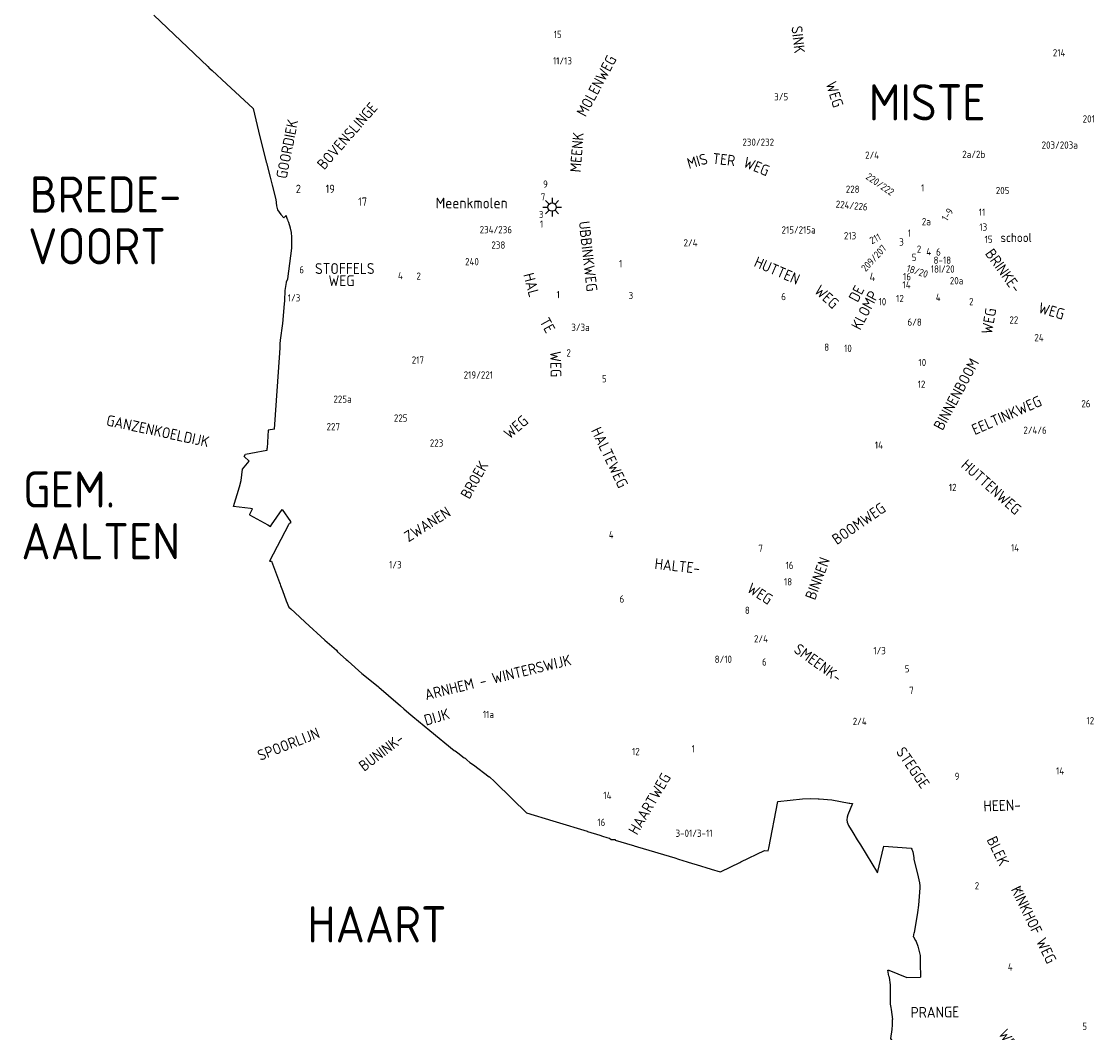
# Model space of a CAD drawing. Extents: x 240000 to 254330, y 435016 to 451025.
# Tile 3 of 25: x 240013 to 242988, y 438098 to 440890. Entities that reach past the tile are written whole.
import ezdxf

# ---------------------------------------------------------------- set-up
doc = ezdxf.new("R2010")
doc.units = 0
doc.header["$LTSCALE"] = 40
doc.header["$MEASUREMENT"] = 0
doc.layers.get('0').update_dxf_attribs({"color": 9, "linetype": 'CONTINUOUS'})
for name, color, linetype in [('BOU-D00', 250, 'CONTINUOUS'), ('BOU-D00MOLEN', 9, 'CONTINUOUS'), ('GRE-K01GG', 9, 'CONTINUOUS'), ('SEM-D01FA', 250, 'CONTINUOUS'), ('SEM-D01HN', 250, 'CONTINUOUS'), ('SEM-D03ST', 250, 'CONTINUOUS'), ('SEM-D03WA', 250, 'CONTINUOUS'), ('SEM-D04ST', 250, 'CONTINUOUS')]:
    doc.layers.add(name, color=color, linetype=linetype)
doc.layers.get('BOU-D00').off()
doc.styles.add('ISO', font='ISO.shx', dxfattribs={"height": 23})

# ---------------------------------------------------------------- blocks, each defined once
blk = doc.blocks.new('HUIS')
at = {"layer": 'SEM-D01HN', "linetype": 'Continuous', "style": 'ISO'}
blk.add_attdef('HUISNUMMER', (22.2, -8.4), '', height=23, dxfattribs=at)
blk = doc.blocks.new('LP')
for p, q in [((-0.516, 0), (-0.234, 0)), ((-0.365, 0.365), (-0.166, 0.166)), ((0, 0.516), (0, 0.234)), ((0.166, 0.166), (0.365, 0.365)), ((0.234, 0), (0.516, 0)), ((-0.365, -0.365), (-0.166, -0.166)), ((0, -0.234), (0, -0.516)), ((0.166, -0.166), (0.365, -0.365))]:
    blk.add_line(p, q)
blk.add_circle((0, 0), 0.234)

msp = doc.modelspace()

# ---------------------------------------------------------------- linework, layer by layer
at = {"layer": 'GRE-K01GG'}
for points in [[(240378.9, 440907.8), (240527.5, 440765.5)], [(240527.5, 440765.5), (240532.7, 440760.6)], [(240532.7, 440760.6), (240534, 440759.4)], [(240534, 440759.4), (240539.2, 440754.6)], [(240539.2, 440754.6), (240579.2, 440717.8)], [(240579.2, 440717.8), (240653, 440649.9), (240668, 440587.7), (240689.2, 440501.9)], [(240689.2, 440501.9), (240689.7, 440500)], [(240689.7, 440500), (240699.5, 440460.5)], [(240699.5, 440460.5), (240705.1, 440438.3)], [(240705.1, 440438.3), (240715.1, 440398.6)], [(240715.1, 440398.6), (240717.3, 440381.3), (240719.9, 440369.7), (240729.3, 440357.6)], [(240729.3, 440357.6), (240729.7, 440357.1)], [(240729.7, 440357.1), (240737.2, 440348.5)], [(240738.2, 440351), (240739.1, 440349.7), (240744.4, 440354.1)], [(240748, 440343.6), (240744.4, 440354.1)], [(240737.2, 440348.5), (240738.2, 440351)], [(240748.5, 440342.2), (240748, 440343.6)], [(240750, 440338.5), (240748.5, 440342.2)], [(240751.2, 440335.5), (240750, 440338.5)], [(240759.6, 440280.5), (240759.5, 440294.7), (240758.7, 440307.1), (240756.2, 440319.1), (240751.2, 440335.5)], [(240748.9, 440180), (240759.6, 440264.4), (240759.6, 440273.8), (240759.6, 440279.6), (240759.6, 440280.5)], [(240745.4, 440171.8), (240748.4, 440179)], [(240748.4, 440179), (240748.9, 440180)], [(240740.2, 440119.7), (240741.5, 440147.8), (240745, 440169.2)], [(240745, 440169.2), (240745.4, 440171.8)], [(240739.5, 440110.5), (240740.1, 440119.2), (240740.2, 440119.7)], [(240728.4, 440009.9), (240734.7, 440055.9), (240739.5, 440110.5)], [(240727.5, 439990.8), (240727.9, 440000)], [(240727.9, 440000), (240728.4, 440009.9)], [(240712, 439764), (240726.2, 439975.3)], [(240726.2, 439975.3), (240727.4, 439989.4)], [(240727.4, 439989.4), (240727.5, 439990.8)], [(240712, 439764), (240694.4, 439761.9), (240691.8, 439711.7)], [(240631.3, 439695), (240661.3, 439700.8), (240680.2, 439704.2)], [(240680.2, 439704.2), (240691.3, 439706.1), (240691.8, 439711.7)], [(240619.5, 439622.7), (240623.2, 439653.9), (240642, 439676.5), (240628.2, 439689.3), (240631.3, 439695)], [(240645.3, 439545.3), (240598.9, 439550.8), (240615.1, 439605), (240619.5, 439622.7)], [(240643.3, 439529.4), (240642.7, 439528.4), (240643.2, 439528.1)], [(240643.2, 439528.1), (240693.7, 439500)], [(240643.3, 439529.4), (240651.5, 439544.6), (240645.3, 439545.3)], [(240703.9, 439500), (240732.8, 439542.2), (240755.6, 439509.4), (240756.4, 439504.8), (240752.1, 439503.9), (240750.1, 439500)], [(240693.7, 439500), (240701.1, 439495.9), (240703.9, 439500)], [(240750.1, 439500), (240697.7, 439400.1), (240703.6, 439400), (240725.8, 439340.8)], [(240725.8, 439340.8), (240727.5, 439336.2)], [(240727.5, 439336.2), (240728.8, 439332.8)], [(240728.8, 439332.8), (240733.9, 439319.2)], [(240733.9, 439319.2), (240734, 439319)], [(240734, 439319), (240744.4, 439290.7), (240751.2, 439273.3)], [(240751.2, 439273.3), (240756.7, 439268.4)], [(240756.7, 439268.4), (240768.3, 439258.3), (240796.6, 439231.7), (240850.7, 439181.8)], [(240850.7, 439181.8), (240882.6, 439153.9), (240885.4, 439149.7), (240910.2, 439128.2)], [(240910.2, 439128.2), (240913.2, 439125.6), (240915.7, 439123.4)], [(240915.7, 439123.4), (240953, 439090.1), (240998.1, 439053.5), (241000, 439051.9)], [(241000, 439051.9), (241026.6, 439029.1), (241059.8, 439000)], [(241059.8, 439000), (241068.9, 438992.1)], [(241068.9, 438992.1), (241082.5, 438980.1)], [(241082.5, 438980.1), (241093.8, 438971.1)], [(241093.8, 438971.1), (241140.9, 438932.2)], [(241140.9, 438932.2), (241208.1, 438876.7), (241210.5, 438876.1)], [(241210.5, 438876.1), (241218.4, 438870.7)], [(241218.4, 438870.7), (241235.4, 438856.9), (241238.4, 438855.5), (241242.7, 438851.3), (241251.6, 438844), (241261.3, 438837.8), (241304.7, 438804.6)], [(241304.7, 438804.6), (241305.4, 438804.1), (241319.5, 438791.7)], [(241319.5, 438791.7), (241369.3, 438742.4), (241407.9, 438705.4), (241480.2, 438682.9), (241490, 438679.9)], [(242076.8, 438607.2), (242101.9, 438736.6), (242170.1, 438744), (242191.7, 438744.1), (242213.4, 438743.7)], [(242213.4, 438743.7), (242215.9, 438743.7), (242251.3, 438740.5), (242274.6, 438736.2)], [(242274.6, 438736.2), (242298.8, 438731.9)], [(242308.1, 438730.6), (242294.9, 438699.7), (242293.4, 438693), (242292.7, 438686), (242293.2, 438679.6), (242297.3, 438670.2), (242309.5, 438650.4), (242321.3, 438630.5), (242329.9, 438616.8), (242376.9, 438539.2)], [(242298.8, 438731.9), (242301.1, 438731.5)], [(242301.1, 438731.5), (242308.1, 438730.6)], [(241490, 438679.9), (241575, 438653.9)], [(241575, 438653.9), (241575.9, 438653.6)], [(241575.9, 438653.6), (241610.1, 438643.2)], [(241610.1, 438643.2), (241617.7, 438640.5)], [(241617.7, 438640.5), (241629.4, 438637.2)], [(241629.4, 438637.2), (241636.7, 438634.8)], [(241636.7, 438634.8), (241642.1, 438631.3)], [(241642.1, 438631.3), (241653.3, 438631.2)], [(241652.5, 438629.8), (241653.3, 438631.2)], [(241652.5, 438629.8), (241699.4, 438615.8)], [(241699.4, 438615.8), (241703.6, 438614.5)], [(241703.6, 438614.5), (241705.5, 438613.9)], [(241705.5, 438613.9), (241714.1, 438611.4)], [(241714.1, 438611.4), (241817.8, 438580.3)], [(242000, 438569.7), (242065.3, 438601.4), (242075.4, 438599.7)], [(242075.4, 438599.7), (242076.8, 438607.2)], [(242376.9, 438539.2), (242394.4, 438612.6), (242470, 438607), (242472.3, 438604.3), (242474.7, 438597), (242477.3, 438581.3), (242477.6, 438577.3), (242489.1, 438528.3), (242493.4, 438511.6), (242494.3, 438503.7), (242494.4, 438497.4), (242490.3, 438450), (242487.6, 438430), (242478.3, 438373.7)], [(241817.8, 438580.3), (241827.2, 438577.4)], [(241827.2, 438577.4), (241851.8, 438569.9)], [(241851.8, 438569.9), (241866.3, 438565.4)], [(241997, 438568.2), (242000, 438569.7)], [(241866.3, 438565.4), (241876.8, 438562.2)], [(241876.8, 438562.2), (241918.2, 438549.5)], [(241918.2, 438549.5), (241942.9, 438542), (241945.3, 438543.2)], [(241945.3, 438543.2), (241997, 438568.2)], [(242476.4, 438362.1), (242478.2, 438373.2)], [(242476.4, 438362.1), (242482.3, 438352.1)], [(242478.2, 438373.2), (242478.3, 438373.7)], [(242482.3, 438352.1), (242484, 438349.2), (242489, 438336.6), (242493.4, 438318.8), (242495, 438310.6), (242495.3, 438289.4), (242496.4, 438251.4)], [(242408.7, 438253.6), (242406.2, 438270.4), (242408.1, 438270.3)], [(242408.1, 438270.3), (242458, 438250.3), (242496.4, 438251.4)], [(242408.7, 438253.6), (242409.3, 438249.9)], [(242409.3, 438249.9), (242412.2, 438229.7), (242412.3, 438200.3)], [(242412.3, 438200.3), (242412.4, 438199.4)], [(242412.4, 438199.4), (242412.4, 438194.7)], [(242412.4, 438194.7), (242412.5, 438176.9), (242413.9, 438167.6)], [(242413.9, 438167.6), (242414.7, 438161.6)], [(242414.7, 438161.6), (242419, 438133.8)], [(242419, 438122.8), (242419, 438133.8)], [(242478.3, 438051.3), (242459, 438051), (242445.5, 438050), (242430.7, 438047.8), (242430.4, 438055.5), (242427.2, 438061.9), (242426.1, 438065.4), (242417.5, 438076.6), (242414.5, 438081.7), (242417.3, 438106.3), (242419.1, 438119.3), (242419, 438122.8)]]:
    msp.add_lwpolyline(points, dxfattribs=at)

# ---------------------------------------------------------------- block references
ref = msp.add_blockref('HUIS', (242387.3, 440192.7))
ref.add_attrib('HUISNUMMER', '4', (242355.3, 440173.4), dxfattribs={"layer": 'SEM-D01HN', "linetype": 'Continuous', "height": 23, "style": 'ISO'})
at = {"layer": 'BOU-D00'}
ref = msp.add_blockref('HUIS', (241532.8, 440847.2), dxfattribs=at)
ref.add_attrib('HUISNUMMER', '15', (241483, 440844.6), dxfattribs={"layer": 'SEM-D01HN', "height": 20, "style": 'ISO'})
ref = msp.add_blockref('HUIS', (242928.1, 440815.6), dxfattribs=at)
ref.add_attrib('HUISNUMMER', '214', (242861.5, 440793.7), dxfattribs={"layer": 'SEM-D01HN', "height": 20, "style": 'ISO'})
ref = msp.add_blockref('HUIS', (241560.1, 440814.8), dxfattribs=at)
ref.add_attrib('HUISNUMMER', '11/13', (241480.8, 440771.5), dxfattribs={"layer": 'SEM-D01HN', "height": 20, "style": 'ISO'})
ref = msp.add_blockref('HUIS', (242153.9, 440709.1), dxfattribs=at)
ref.add_attrib('HUISNUMMER', '3/5', (242091.9, 440672.4), dxfattribs={"layer": 'SEM-D01HN', "height": 20, "style": 'ISO'})
ref = msp.add_blockref('HUIS', (242920.3, 440620.2), dxfattribs=at)
ref.add_attrib('HUISNUMMER', '201', (242943.9, 440611.2), dxfattribs={"layer": 'SEM-D01HN', "height": 20, "style": 'ISO'})
ref = msp.add_blockref('HUIS', (242142.6, 440581.5), dxfattribs=at)
ref.add_attrib('HUISNUMMER', '230/232', (242004.2, 440546.9), dxfattribs={"layer": 'SEM-D01HN', "height": 20, "style": 'ISO'})
ref = msp.add_blockref('HUIS', (242319.4, 440520.1), dxfattribs=at)
ref.add_attrib('HUISNUMMER', '2/4', (242342.9, 440511.1), dxfattribs={"layer": 'SEM-D01HN', "height": 20, "style": 'ISO'})
ref = msp.add_blockref('HUIS', (242587.6, 440503.7), dxfattribs=at)
ref.add_attrib('HUISNUMMER', '2a/2b', (242611.3, 440513.4), dxfattribs={"layer": 'SEM-D01HN', "height": 20, "style": 'ISO'})
ref = msp.add_blockref('HUIS', (242890, 440581.7), dxfattribs=at)
ref.add_attrib('HUISNUMMER', '203/203a', (242830.5, 440539), dxfattribs={"layer": 'SEM-D01HN', "height": 20, "style": 'ISO'})
ref = msp.add_blockref('HUIS', (241488.5, 440427.1), dxfattribs=at)
ref.add_attrib('HUISNUMMER', '9', (241453.6, 440431.3), dxfattribs={"layer": 'SEM-D01HN', "height": 20, "style": 'ISO'})
ref = msp.add_blockref('HUIS', (242473.3, 440383.8), dxfattribs=dict(at, rotation=314.2864755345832))
ref.add_attrib('HUISNUMMER', '220/222', (242343.1, 440457), dxfattribs={"layer": 'SEM-D01HN', "height": 20, "rotation": 325.4307, "style": 'ISO'})
ref = msp.add_blockref('HUIS', (240755.9, 440400.7), dxfattribs=at)
ref.add_attrib('HUISNUMMER', '2', (240770.7, 440416.5), dxfattribs={"layer": 'SEM-D01HN', "height": 23, "style": 'ISO'})
ref = msp.add_blockref('HUIS', (240902.4, 440445.6), dxfattribs=at)
ref.add_attrib('HUISNUMMER', '19', (240852.8, 440416.6), dxfattribs={"layer": 'SEM-D01HN', "height": 23, "style": 'ISO'})
ref = msp.add_blockref('HUIS', (241486.7, 440399), dxfattribs=at)
ref.add_attrib('HUISNUMMER', '7', (241447.2, 440395.8), dxfattribs={"layer": 'SEM-D01HN', "height": 20, "style": 'ISO'})
ref = msp.add_blockref('HUIS', (242359.6, 440412.4), dxfattribs=at)
ref.add_attrib('HUISNUMMER', '228', (242289.7, 440417), dxfattribs={"layer": 'SEM-D01HN', "height": 20, "style": 'ISO'})
ref = msp.add_blockref('HUIS', (242491.7, 440397), dxfattribs=at)
ref.add_attrib('HUISNUMMER', '1', (242497.3, 440420.6), dxfattribs={"layer": 'SEM-D01HN', "height": 20, "style": 'ISO'})
ref = msp.add_blockref('HUIS', (242683.4, 440404.1), dxfattribs=at)
ref.add_attrib('HUISNUMMER', '205', (242703.9, 440413.5), dxfattribs={"layer": 'SEM-D01HN', "height": 20, "style": 'ISO'})
ref = msp.add_blockref('HUIS', (240994.4, 440414.4), dxfattribs=at)
ref.add_attrib('HUISNUMMER', '17', (240942.8, 440381.3), dxfattribs={"layer": 'SEM-D01HN', "height": 23, "style": 'ISO'})
ref = msp.add_blockref('HUIS', (242410.3, 440375.3), dxfattribs=dict(at, rotation=343.2241710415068))
ref.add_attrib('HUISNUMMER', '224/226', (242261, 440376.4), dxfattribs={"layer": 'SEM-D01HN', "height": 20, "rotation": 354.3684, "style": 'ISO'})
ref = msp.add_blockref('HUIS', (241481.4, 440353), dxfattribs=at)
ref.add_attrib('HUISNUMMER', '3', (241442, 440347.2), dxfattribs={"layer": 'SEM-D01HN', "height": 20, "style": 'ISO'})
ref = msp.add_blockref('HUIS', (242590.6, 440341.2), dxfattribs=dict(at, rotation=57.88582713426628))
ref.add_attrib('HUISNUMMER', '1-9', (242569.7, 440337.1), dxfattribs={"layer": 'SEM-D01HN', "height": 20, "rotation": 57.8858, "style": 'ISO'})
ref = msp.add_blockref('HUIS', (242643.4, 440342.2), dxfattribs=at)
ref.add_attrib('HUISNUMMER', '11', (242657.1, 440353.8), dxfattribs={"layer": 'SEM-D01HN', "height": 20, "style": 'ISO'})
ref = msp.add_blockref('HUIS', (241419.4, 440292.4), dxfattribs=at)
ref.add_attrib('HUISNUMMER', '234/236', (241278.4, 440305.4), dxfattribs={"layer": 'SEM-D01HN', "height": 20, "style": 'ISO'})
ref = msp.add_blockref('HUIS', (241470, 440322.2), dxfattribs=at)
ref.add_attrib('HUISNUMMER', '1', (241444.8, 440320.7), dxfattribs={"layer": 'SEM-D01HN', "height": 20, "style": 'ISO'})
ref = msp.add_blockref('HUIS', (242248.2, 440339.7), dxfattribs=at)
ref.add_attrib('HUISNUMMER', '215/215a', (242112.2, 440304.7), dxfattribs={"layer": 'SEM-D01HN', "height": 20, "style": 'ISO'})
ref = msp.add_blockref('HUIS', (242547.6, 440328.2), dxfattribs=at)
ref.add_attrib('HUISNUMMER', '2a', (242499.7, 440327.6), dxfattribs={"layer": 'SEM-D01HN', "height": 20, "style": 'ISO'})
ref = msp.add_blockref('HUIS', (242614.8, 440323.8), dxfattribs=at)
ref.add_attrib('HUISNUMMER', '13', (242658.6, 440312.5), dxfattribs={"layer": 'SEM-D01HN', "height": 20, "style": 'ISO'})
ref = msp.add_blockref('HUIS', (242349.6, 440312.3), dxfattribs=at)
ref.add_attrib('HUISNUMMER', '213', (242284.5, 440288.5), dxfattribs={"layer": 'SEM-D01HN', "height": 20, "style": 'ISO'})
ref = msp.add_blockref('HUIS', (242388.2, 440327.9), dxfattribs=dict(at, rotation=26.57556857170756))
ref.add_attrib('HUISNUMMER', '211', (242361.7, 440274.7), dxfattribs={"layer": 'SEM-D01HN', "height": 20, "rotation": 26.5756, "style": 'ISO'})
ref = msp.add_blockref('HUIS', (242484.7, 440290.8), dxfattribs=at)
ref.add_attrib('HUISNUMMER', '1', (242460.8, 440296), dxfattribs={"layer": 'SEM-D01HN', "height": 20, "style": 'ISO'})
ref = msp.add_blockref('HUIS', (242652, 440296.8), dxfattribs=at)
ref.add_attrib('HUISNUMMER', '15', (242673, 440278.6), dxfattribs={"layer": 'SEM-D01HN', "height": 20, "style": 'ISO'})
ref = msp.add_blockref('HUIS', (241382.9, 440278.2), dxfattribs=at)
ref.add_attrib('HUISNUMMER', '238', (241310.8, 440262.9), dxfattribs={"layer": 'SEM-D01HN', "height": 20, "style": 'ISO'})
ref = msp.add_blockref('HUIS', (241918.3, 440281.4), dxfattribs=at)
ref.add_attrib('HUISNUMMER', '2/4', (241841.6, 440269.1), dxfattribs={"layer": 'SEM-D01HN', "height": 20, "style": 'ISO'})
ref = msp.add_blockref('HUIS', (242439.1, 440312.5), dxfattribs=dict(at, rotation=331.4524410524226))
ref.add_attrib('HUISNUMMER', '209/207', (242344.7, 440197.8), dxfattribs={"layer": 'SEM-D01HN', "height": 20, "rotation": 47.2397, "style": 'ISO'})
ref = msp.add_blockref('HUIS', (242468.7, 440276.1), dxfattribs=at)
ref.add_attrib('HUISNUMMER', '3', (242437.3, 440271.3), dxfattribs={"layer": 'SEM-D01HN', "height": 20, "style": 'ISO'})
ref = msp.add_blockref('HUIS', (242491, 440291), dxfattribs=at)
ref.add_attrib('HUISNUMMER', '2', (242485.9, 440251.5), dxfattribs={"layer": 'SEM-D01HN', "height": 20, "style": 'ISO'})
ref = msp.add_blockref('HUIS', (241315.8, 440237.9), dxfattribs=at)
ref.add_attrib('HUISNUMMER', '240', (241238.2, 440217), dxfattribs={"layer": 'SEM-D01HN', "height": 20, "style": 'ISO'})
ref = msp.add_blockref('HUIS', (242454.8, 440245.6), dxfattribs=at)
ref.add_attrib('HUISNUMMER', '5', (242471.8, 440228.8), dxfattribs={"layer": 'SEM-D01HN', "height": 20, "style": 'ISO'})
ref = msp.add_blockref('HUIS', (242515.8, 440281.1), dxfattribs=at)
ref.add_attrib('HUISNUMMER', '4', (242511.9, 440244.5), dxfattribs={"layer": 'SEM-D01HN', "height": 20, "style": 'ISO'})
ref = msp.add_blockref('HUIS', (242619.1, 440243.3), dxfattribs=at)
ref.add_attrib('HUISNUMMER', '8-18', (242532.1, 440221), dxfattribs={"layer": 'SEM-D01HN', "height": 20, "style": 'ISO'})
ref = msp.add_blockref('HUIS', (242560.1, 440276.9), dxfattribs=at)
ref.add_attrib('HUISNUMMER', '6', (242539.1, 440243.7), dxfattribs={"layer": 'SEM-D01HN', "height": 20, "style": 'ISO'})
ref = msp.add_blockref('HUIS', (240807.9, 440183.2), dxfattribs=at)
ref.add_attrib('HUISNUMMER', '6', (240780.2, 440194.8), dxfattribs={"layer": 'SEM-D01HN', "height": 20, "style": 'ISO'})
ref = msp.add_blockref('HUIS', (241639.8, 440220.5), dxfattribs=at)
ref.add_attrib('HUISNUMMER', '1', (241663.3, 440211.5), dxfattribs={"layer": 'SEM-D01HN', "height": 20, "style": 'ISO'})
ref = msp.add_blockref('HUIS', (242441.4, 440213.9), dxfattribs=dict(at, rotation=342.1457155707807))
ref.add_attrib('HUISNUMMER', '18/20', (242455.6, 440200.2), dxfattribs={"layer": 'SEM-D01HN', "height": 20, "rotation": 342.1457, "style": 'ISO'})
ref = msp.add_blockref('HUIS', (242638.5, 440206.8), dxfattribs=at)
ref.add_attrib('HUISNUMMER', '18I/20', (242524.4, 440196.7), dxfattribs={"layer": 'SEM-D01HN', "height": 20, "style": 'ISO'})
ref = msp.add_blockref('HUIS', (241042.6, 440162.5), dxfattribs=at)
ref.add_attrib('HUISNUMMER', '4', (241052.7, 440178.4), dxfattribs={"layer": 'SEM-D01HN', "height": 20, "style": 'ISO'})
ref = msp.add_blockref('HUIS', (241140.6, 440167.4), dxfattribs=at)
ref.add_attrib('HUISNUMMER', '2', (241103.7, 440177.2), dxfattribs={"layer": 'SEM-D01HN', "height": 20, "style": 'ISO'})
ref = msp.add_blockref('HUIS', (242429.5, 440195.6), dxfattribs=at)
ref.add_attrib('HUISNUMMER', '16', (242447.9, 440175.6), dxfattribs={"layer": 'SEM-D01HN', "height": 20, "style": 'ISO'})
ref = msp.add_blockref('HUIS', (242645.1, 440178.8), dxfattribs=at)
ref.add_attrib('HUISNUMMER', '20a', (242577, 440164.5), dxfattribs={"layer": 'SEM-D01HN', "height": 20, "style": 'ISO'})
ref = msp.add_blockref('HUIS', (241467.2, 440134.9), dxfattribs=at)
ref.add_attrib('HUISNUMMER', '1', (241490.7, 440126), dxfattribs={"layer": 'SEM-D01HN', "height": 20, "style": 'ISO'})
ref = msp.add_blockref('HUIS', (242431.4, 440176.2), dxfattribs=at)
ref.add_attrib('HUISNUMMER', '14', (242446.4, 440153), dxfattribs={"layer": 'SEM-D01HN', "height": 20, "style": 'ISO'})
ref = msp.add_blockref('HUIS', (240751, 440155.4), dxfattribs=at)
ref.add_attrib('HUISNUMMER', '1/3', (240748.4, 440117), dxfattribs={"layer": 'SEM-D01HN', "height": 20, "style": 'ISO'})
ref = msp.add_blockref('HUIS', (241666.3, 440132.6), dxfattribs=at)
ref.add_attrib('HUISNUMMER', '3', (241689.8, 440123.6), dxfattribs={"layer": 'SEM-D01HN', "height": 20, "style": 'ISO'})
ref = msp.add_blockref('HUIS', (242147.1, 440121.7), dxfattribs=at)
ref.add_attrib('HUISNUMMER', '6', (242111.3, 440120.6), dxfattribs={"layer": 'SEM-D01HN', "height": 20, "style": 'ISO'})
ref = msp.add_blockref('HUIS', (242401.7, 440145.6), dxfattribs=at)
ref.add_attrib('HUISNUMMER', '10', (242380.1, 440106.5), dxfattribs={"layer": 'SEM-D01HN', "height": 20, "style": 'ISO'})
ref = msp.add_blockref('HUIS', (242431.4, 440152.2), dxfattribs=at)
ref.add_attrib('HUISNUMMER', '12', (242428.8, 440115.2), dxfattribs={"layer": 'SEM-D01HN', "height": 20, "style": 'ISO'})
ref = msp.add_blockref('HUIS', (242531.4, 440150.1), dxfattribs=at)
ref.add_attrib('HUISNUMMER', '4', (242538.2, 440118.4), dxfattribs={"layer": 'SEM-D01HN', "height": 20, "style": 'ISO'})
ref = msp.add_blockref('HUIS', (242643.9, 440145.9), dxfattribs=at)
ref.add_attrib('HUISNUMMER', '2', (242630.2, 440106.8), dxfattribs={"layer": 'SEM-D01HN', "height": 20, "style": 'ISO'})
ref = msp.add_blockref('HUIS', (241557.9, 440011.5), dxfattribs=at)
ref.add_attrib('HUISNUMMER', '3/3a', (241531.5, 440035.7), dxfattribs={"layer": 'SEM-D01HN', "height": 20, "style": 'ISO'})
ref = msp.add_blockref('HUIS', (242436.5, 440058.9), dxfattribs=at)
ref.add_attrib('HUISNUMMER', '6/8', (242460, 440050), dxfattribs={"layer": 'SEM-D01HN', "height": 20, "style": 'ISO'})
ref = msp.add_blockref('HUIS', (242721.6, 440077), dxfattribs=at)
ref.add_attrib('HUISNUMMER', '22', (242741.5, 440056), dxfattribs={"layer": 'SEM-D01HN', "height": 20, "style": 'ISO'})
ref = msp.add_blockref('HUIS', (242834.7, 439982.9), dxfattribs=at)
ref.add_attrib('HUISNUMMER', '24', (242810.4, 440007.2), dxfattribs={"layer": 'SEM-D01HN', "height": 20, "style": 'ISO'})
ref = msp.add_blockref('HUIS', (242264, 439990), dxfattribs=at)
ref.add_attrib('HUISNUMMER', '8', (242230.2, 439980.9), dxfattribs={"layer": 'SEM-D01HN', "height": 20, "style": 'ISO'})
ref = msp.add_blockref('HUIS', (242280.8, 440012.4), dxfattribs=at)
ref.add_attrib('HUISNUMMER', '10', (242285, 439977.6), dxfattribs={"layer": 'SEM-D01HN', "height": 20, "style": 'ISO'})
ref = msp.add_blockref('HUIS', (241532.3, 439944), dxfattribs=at)
ref.add_attrib('HUISNUMMER', '2', (241518.1, 439965.1), dxfattribs={"layer": 'SEM-D01HN', "height": 20, "style": 'ISO'})
ref = msp.add_blockref('HUIS', (241150, 439932.5), dxfattribs=at)
ref.add_attrib('HUISNUMMER', '217', (241090.8, 439945.4), dxfattribs={"layer": 'SEM-D01HN', "height": 20, "style": 'ISO'})
ref = msp.add_blockref('HUIS', (242539.7, 439942.6), dxfattribs=at)
ref.add_attrib('HUISNUMMER', '10', (242490.4, 439938.7), dxfattribs={"layer": 'SEM-D01HN', "height": 20, "style": 'ISO'})
ref = msp.add_blockref('HUIS', (241210.8, 439913.1), dxfattribs=at)
ref.add_attrib('HUISNUMMER', '219/221', (241234.3, 439904.1), dxfattribs={"layer": 'SEM-D01HN', "height": 20, "style": 'ISO'})
ref = msp.add_blockref('HUIS', (241595.1, 439922.3), dxfattribs=at)
ref.add_attrib('HUISNUMMER', '5', (241616.2, 439893.8), dxfattribs={"layer": 'SEM-D01HN', "height": 20, "style": 'ISO'})
ref = msp.add_blockref('HUIS', (242541.9, 439876.7), dxfattribs=at)
ref.add_attrib('HUISNUMMER', '12', (242488.1, 439878.6), dxfattribs={"layer": 'SEM-D01HN', "height": 20, "style": 'ISO'})
ref = msp.add_blockref('HUIS', (240940.5, 439816.6), dxfattribs=at)
ref.add_attrib('HUISNUMMER', '225a', (240874.6, 439837.4), dxfattribs={"layer": 'SEM-D01HN', "height": 20, "style": 'ISO'})
ref = msp.add_blockref('HUIS', (242972.4, 439806.5), dxfattribs=at)
ref.add_attrib('HUISNUMMER', '26', (242940.2, 439824.8), dxfattribs={"layer": 'SEM-D01HN', "height": 20, "style": 'ISO'})
ref = msp.add_blockref('HUIS', (241018, 439794.2), dxfattribs=at)
ref.add_attrib('HUISNUMMER', '225', (241041.6, 439785.2), dxfattribs={"layer": 'SEM-D01HN', "height": 20, "style": 'ISO'})
ref = msp.add_blockref('HUIS', (240844, 439796.9), dxfattribs=at)
ref.add_attrib('HUISNUMMER', '227', (240855.6, 439761.3), dxfattribs={"layer": 'SEM-D01HN', "height": 20, "style": 'ISO'})
ref = msp.add_blockref('HUIS', (242756.6, 439760.4), dxfattribs=at)
ref.add_attrib('HUISNUMMER', '2/4/6', (242780.1, 439751.5), dxfattribs={"layer": 'SEM-D01HN', "height": 20, "style": 'ISO'})
ref = msp.add_blockref('HUIS', (241177.9, 439760.6), dxfattribs=at)
ref.add_attrib('HUISNUMMER', '223', (241140.8, 439716.2), dxfattribs={"layer": 'SEM-D01HN', "height": 20, "style": 'ISO'})
ref = msp.add_blockref('HUIS', (242418.8, 439706.2), dxfattribs=at)
ref.add_attrib('HUISNUMMER', '14', (242369.9, 439710.5), dxfattribs={"layer": 'SEM-D01HN', "height": 20, "style": 'ISO'})
ref = msp.add_blockref('HUIS', (242550.7, 439602.6), dxfattribs=at)
ref.add_attrib('HUISNUMMER', '12', (242574.3, 439593.6), dxfattribs={"layer": 'SEM-D01HN', "height": 20, "style": 'ISO'})
ref = msp.add_blockref('HUIS', (241673.2, 439478.2), dxfattribs=at)
ref.add_attrib('HUISNUMMER', '4', (241635.1, 439463), dxfattribs={"layer": 'SEM-D01HN', "height": 20, "style": 'ISO'})
ref = msp.add_blockref('HUIS', (242024.7, 439434.6), dxfattribs=at)
ref.add_attrib('HUISNUMMER', '7', (242048.2, 439425.6), dxfattribs={"layer": 'SEM-D01HN', "height": 20, "style": 'ISO'})
ref = msp.add_blockref('HUIS', (242795, 439441.5), dxfattribs=at)
ref.add_attrib('HUISNUMMER', '14', (242745.8, 439426.7), dxfattribs={"layer": 'SEM-D01HN', "height": 20, "style": 'ISO'})
ref = msp.add_blockref('HUIS', (241006.8, 439391.8), dxfattribs=at)
ref.add_attrib('HUISNUMMER', '1/3', (241028.3, 439380.2), dxfattribs={"layer": 'SEM-D01HN', "height": 20, "style": 'ISO'})
ref = msp.add_blockref('HUIS', (242168.6, 439403.1), dxfattribs=at)
ref.add_attrib('HUISNUMMER', '16', (242123.3, 439378.6), dxfattribs={"layer": 'SEM-D01HN', "height": 20, "style": 'ISO'})
ref = msp.add_blockref('HUIS', (242164.9, 439361.4), dxfattribs=at)
ref.add_attrib('HUISNUMMER', '18', (242118.9, 439333), dxfattribs={"layer": 'SEM-D01HN', "height": 20, "style": 'ISO'})
ref = msp.add_blockref('HUIS', (241689.5, 439270.4), dxfattribs=at)
ref.add_attrib('HUISNUMMER', '6', (241664.8, 439285.5), dxfattribs={"layer": 'SEM-D01HN', "height": 20, "style": 'ISO'})
ref = msp.add_blockref('HUIS', (242042.4, 439246), dxfattribs=at)
ref.add_attrib('HUISNUMMER', '8', (242011, 439254.3), dxfattribs={"layer": 'SEM-D01HN', "height": 20, "style": 'ISO'})
ref = msp.add_blockref('HUIS', (242108.4, 439192), dxfattribs=at)
ref.add_attrib('HUISNUMMER', '2/4', (242036.1, 439175.5), dxfattribs={"layer": 'SEM-D01HN', "height": 20, "style": 'ISO'})
ref = msp.add_blockref('HUIS', (242342.1, 439151.8), dxfattribs=at)
ref.add_attrib('HUISNUMMER', '1/3', (242365.6, 439142.8), dxfattribs={"layer": 'SEM-D01HN', "height": 20, "style": 'ISO'})
ref = msp.add_blockref('HUIS', (242024.6, 439139.1), dxfattribs=at)
ref.add_attrib('HUISNUMMER', '8/10', (241927.5, 439119), dxfattribs={"layer": 'SEM-D01HN', "height": 20, "style": 'ISO'})
ref = msp.add_blockref('HUIS', (242083, 439143.5), dxfattribs=at)
ref.add_attrib('HUISNUMMER', '6', (242058.2, 439111.5), dxfattribs={"layer": 'SEM-D01HN', "height": 20, "style": 'ISO'})
ref = msp.add_blockref('HUIS', (242446.6, 439072.3), dxfattribs=at)
ref.add_attrib('HUISNUMMER', '5', (242452.4, 439092.6), dxfattribs={"layer": 'SEM-D01HN', "height": 20, "style": 'ISO'})
ref = msp.add_blockref('HUIS', (242444.5, 439030.5), dxfattribs=at)
ref.add_attrib('HUISNUMMER', '7', (242464.8, 439033.5), dxfattribs={"layer": 'SEM-D01HN', "height": 20, "style": 'ISO'})
ref = msp.add_blockref('HUIS', (241263.1, 438978.7), dxfattribs=at)
ref.add_attrib('HUISNUMMER', '11a', (241287.3, 438966.7), dxfattribs={"layer": 'SEM-D01HN', "height": 20, "style": 'ISO'})
ref = msp.add_blockref('HUIS', (242343.5, 438994.8), dxfattribs=at)
ref.add_attrib('HUISNUMMER', '2/4', (242308.8, 438947.5), dxfattribs={"layer": 'SEM-D01HN', "height": 20, "style": 'ISO'})
ref = msp.add_blockref('HUIS', (243005.3, 438950.4), dxfattribs=at)
ref.add_attrib('HUISNUMMER', '12', (242954.4, 438949.5), dxfattribs={"layer": 'SEM-D01HN', "height": 20, "style": 'ISO'})
ref = msp.add_blockref('HUIS', (241742.5, 438848.9), dxfattribs=at)
ref.add_attrib('HUISNUMMER', '12', (241699.2, 438864.1), dxfattribs={"layer": 'SEM-D01HN', "height": 20, "style": 'ISO'})
ref = msp.add_blockref('HUIS', (241840.1, 438880.6), dxfattribs=at)
ref.add_attrib('HUISNUMMER', '1', (241863.7, 438871.6), dxfattribs={"layer": 'SEM-D01HN', "height": 20, "style": 'ISO'})
ref = msp.add_blockref('HUIS', (242608.2, 438777), dxfattribs=at)
ref.add_attrib('HUISNUMMER', '9', (242590.5, 438795.7), dxfattribs={"layer": 'SEM-D01HN', "height": 20, "style": 'ISO'})
ref = msp.add_blockref('HUIS', (242862.9, 438790.6), dxfattribs=at)
ref.add_attrib('HUISNUMMER', '14', (242870.3, 438810.7), dxfattribs={"layer": 'SEM-D01HN', "height": 20, "style": 'ISO'})
ref = msp.add_blockref('HUIS', (241640.5, 438720.5), dxfattribs=at)
ref.add_attrib('HUISNUMMER', '14', (241620, 438743.1), dxfattribs={"layer": 'SEM-D01HN', "height": 20, "style": 'ISO'})
ref = msp.add_blockref('HUIS', (241637.5, 438653.8), dxfattribs=at)
ref.add_attrib('HUISNUMMER', '16', (241603.5, 438668.7), dxfattribs={"layer": 'SEM-D01HN', "height": 20, "style": 'ISO'})
ref = msp.add_blockref('HUIS', (241989.7, 438598.2), dxfattribs=at)
ref.add_attrib('HUISNUMMER', '3-01/3-11', (241819.5, 438638.6), dxfattribs={"layer": 'SEM-D01HN', "height": 20, "style": 'ISO'})
ref = msp.add_blockref('HUIS', (242669.5, 438535.1), dxfattribs=at)
ref.add_attrib('HUISNUMMER', '2', (242645.7, 438493.4), dxfattribs={"layer": 'SEM-D01HN', "height": 20, "style": 'ISO'})
ref = msp.add_blockref('HUIS', (242741.8, 438492), dxfattribs=at)
ref.add_attrib('HUISNUMMER', '1', (242765.3, 438483), dxfattribs={"layer": 'SEM-D01HN', "height": 20, "style": 'ISO'})
ref = msp.add_blockref('HUIS', (242763.8, 438306.6), dxfattribs=at)
ref.add_attrib('HUISNUMMER', '4', (242737.1, 438269.2), dxfattribs={"layer": 'SEM-D01HN', "height": 20, "style": 'ISO'})
ref = msp.add_blockref('HUIS', (242921.2, 438125.5), dxfattribs=at)
ref.add_attrib('HUISNUMMER', '5', (242943, 438105.4), dxfattribs={"layer": 'SEM-D01HN', "height": 20, "style": 'ISO'})
at = {"layer": 'BOU-D00MOLEN', "xscale": 50, "yscale": 50, "zscale": 50}
msp.add_blockref('LP', (241478.3, 440377.8), dxfattribs=at)

# ---------------------------------------------------------------- texts
at = {"layer": 'SEM-D01FA', "style": 'ISO'}
for s, height, p in [('Meenkmolen', 30, (241157.1, 440374)), ('school', 25, (242717, 440281.2))]:
    msp.add_text(s, height=height, dxfattribs=at).set_placement(p)
at = {"layer": 'SEM-D03ST', "style": 'ISO'}
for s, rotation, p in [('SINK', 276.5975, (242139.2, 440876.1)), ('MOLENWEG', 61.7353, (241571, 440624.8)), ('WEG', 287.5996, (242233.6, 440718.7)), ('GOORDIEK', 78.7626, (240745.3, 440454.3)), ('MEENK', 85.2595, (241557.2, 440472.7)), ('MIS', 16.198, (241856.6, 440482.5)), ('TER', 353.8156, (241920.2, 440497.4)), ('WEG', 337.3711, (242004, 440490)), ('UBBINKWEG', 276.5076, (241551.9, 440337.4)), ('HUTTEN', 336.5928, (242033.6, 440214.7)), ('BRINKE-', 305.6694, (242672.9, 440249)), ('STOFFELS', 0.0753, (240823.8, 440192.9)), ('WEG', 359.6972, (240860.7, 440159.7)), ('HAL', 284.8388, (241398.5, 440191.4)), ('WEG', 317.6142, (242200.2, 440143.1)), ('DE', 62.4398, (242322.5, 440112.8)), ('KLOMP', 62.4398, (242329.6, 440035.9)), ('WEG', 80.0277, (242693.2, 440025)), ('WEG', 343.7253, (242819.1, 440086.6)), ('TE', 298.9688, (241442.8, 440062)), ('BINNENBOOM', 61.7399, (242556.9, 439758.8)), ('WEG', 271.0985, (241472.9, 439979.8)), ('EELTINKWEG', 23.8173, (242645.9, 439747.6)), ('GANZENKOELDIJK', 347.8618, (240245.3, 439775.1)), ('WEG', 40.7156, (241360.9, 439735.5)), ('HALTEWEG', 295.4077, (241585.2, 439761.1)), ('BROEK', 60.7693, (241250, 439569.1)), ('HUTTENWEG', 318.2434, (242605.6, 439661.4)), ('BOOMWEG', 34.5847, (242265, 439443.9)), ('ZWANEN', 32.1669, (241081.9, 439451.6)), ('BINNEN', 69.6067, (242204.6, 439290.6)), ('HALTE-', 353.7796, (241760.4, 439378.4)), ('WEG', 327.4058, (242014.2, 439317)), ('SMEENK-', 324.1583, (242143.5, 439150.4)), ('ARNHEM - WINTERSWIJK', 13.6488, (241130.7, 439015.7)), ('DIJK', 16.2861, (241130.3, 438945.5)), ('SPOORLIJN', 21.3931, (240672.3, 438847.9)), ('BUNINK-', 37.1364, (240959.4, 438817.8)), ('STEGGE', 304.3831, (242426.9, 438873.5)), ('HAARTWEG', 59.6521, (241713.3, 438641.6)), ('HEEN-', 1.9297, (242670.2, 438708.6)), ('BLEK    KINKHOF WEG', 295.937, (242677.8, 438630.8)), ('PRANGE', 0.6826, (242469.1, 438138.7)), ('WEG', 302.3079, (242710.1, 438095))]:
    msp.add_text(s, height=30, rotation=rotation, dxfattribs=at).set_placement(p)
at = {"layer": 'SEM-D03WA', "style": 'ISO'}
msp.add_text('BOVENSLINGE', height=30, rotation=48.9589, dxfattribs=at).set_placement((240849.2, 440478.7))
at = {"layer": 'SEM-D04ST', "style": 'ISO'}
for s, p in [('MISTE', (242353, 440617)), ('BREDE-', (240036.1, 440362.5)), ('VOORT', (240031.4, 440219.5)), ('GEM.', (240017.2, 439548)), ('AALTEN', (240012.6, 439405)), ('HAART', (240802.9, 438346.9))]:
    msp.add_text(s, height=100, dxfattribs=at).set_placement(p)

doc.saveas('drawing.dxf')
